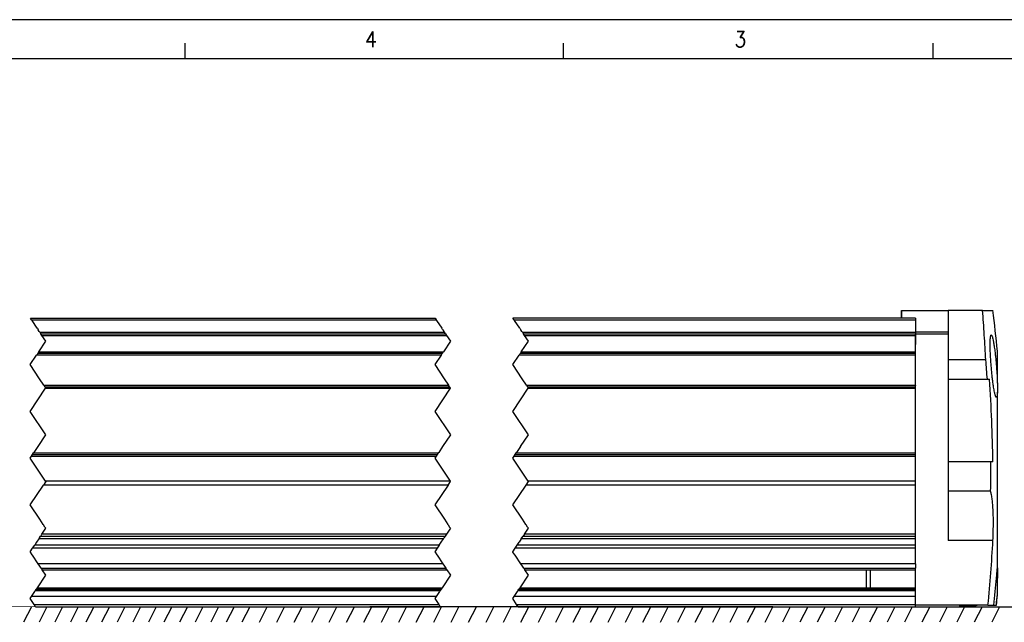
# Model space of a CAD drawing. Header units: millimetres. Extents: x -285 to 1970, y -280 to 203.
# Tile 10 of 33: x 92 to 218, y 126 to 203. Entities that reach past the tile are written whole.
import ezdxf

# ---------------------------------------------------------------- set-up
doc = ezdxf.new("R2010")
doc.units = ezdxf.units.MM
doc.linetypes.add('DOT_CENTER', pattern=[14, 12, -1, 0, -1])
doc.layers.add('1', color=7, linetype='Continuous')
doc.styles.add('CONVERTER_11', font='txt.shx', dxfattribs={"width": 0.9})

# ---------------------------------------------------------------- blocks, each defined once
blk = doc.blocks.new('Marco_a2', base_point=(304.21, -212.02))
at = {"layer": '1', "color": 2, "linetype": 'Continuous'}
for p, q in [((309.21, 202.98), (-284.79, 202.98)), ((113.44, 197.98), (113.44, 199.98)), ((161.96, 197.98), (161.96, 199.98)), ((209.38, 197.98), (209.38, 199.98))]:
    blk.add_line(p, q, dxfattribs=at)
at = {"layer": '1', "color": 7, "linetype": 'Continuous'}
blk.add_line((304.21, 197.98), (-264.79, 197.98), dxfattribs=at)
at = {"layer": '1', "color": 2, "char_height": 2, "attachment_point": 4, "line_spacing_factor": 1.20048, "style": 'CONVERTER_11'}
for s, insert in [('4', (136.49, 200.47)), ('3', (183.86, 200.47))]:
    blk.add_mtext(s, dxfattribs=dict(at, insert=insert))
blk = doc.blocks.new('Top', base_point=(304.21, -212.02))
blk.add_blockref('Marco_a2', (304.21, -212.02))
blk = doc.blocks.new('REGLA__4', base_point=(-163.4, 127.69))
at = {"color": 7, "linetype": 'Continuous'}
for p, q in [((205.3, 165.69), (211.3, 165.69)), ((205.3, 165.69), (205.3, 164.86)), ((205.3, 165.69), (205.3, 165.69)), ((205.3, 164.69), (205.3, 165.69)), ((215.7, 165.69), (211.3, 165.69)), ((211.3, 165.69), (211.3, 162.89)), ((215.7, 165.69), (217.03, 165.69)), ((93.6, 164.69), (145.48, 164.69)), ((205.3, 164.69), (155.48, 164.69)), ((205.3, 164.86), (205.3, 164.69)), ((207.1, 164.69), (205.3, 164.69)), ((207.1, 164.69), (207.1, 162.89)), ((94.93, 162.69), (146.82, 162.69)), ((156.82, 162.69), (207.1, 162.69)), ((207.1, 162.69), (211.3, 162.69)), ((207.1, 162.49), (207.1, 162.69)), ((207.1, 162.69), (207.1, 162.49)), ((207.1, 161.32), (207.1, 162.49)), ((207.1, 162.49), (207.1, 161.32)), ((211.3, 162.69), (211.3, 159.33)), ((207.1, 160.37), (207.1, 161.32)), ((207.1, 160.28), (207.1, 160.37)), ((94.54, 160.2), (146.43, 160.2)), ((156.43, 160.2), (207.1, 160.2)), ((201.3, 160.28), (207.1, 160.28)), ((207.1, 160.2), (207.1, 160.28)), ((207.1, 160.03), (207.1, 160.2)), ((207.1, 158.69), (207.1, 160)), ((216.11, 159.33), (211.3, 159.33)), ((211.3, 159.33), (211.3, 156.87)), ((207.1, 156.1), (207.1, 158.69)), ((211.3, 156.87), (216.31, 156.87)), ((211.3, 156.87), (211.3, 146.25)), ((216.31, 156.87), (216.58, 156.87)), ((95.46, 155.9), (147.35, 155.9)), ((157.35, 155.9), (207.1, 155.9)), ((207.1, 155.9), (207.1, 156.06)), ((207.1, 155.7), (207.1, 155.9)), ((207.1, 148.24), (207.1, 155.7)), ((207.1, 147.4), (207.1, 148.24)), ((93.88, 147.2), (145.76, 147.2)), ((155.76, 147.2), (207.1, 147.2)), ((207.1, 147.2), (207.1, 147.4)), ((207.1, 147.03), (207.1, 147.2)), ((207.1, 143.77), (207.1, 147)), ((216.74, 146.25), (211.3, 146.25)), ((211.3, 146.25), (211.3, 142.51)), ((217.01, 146.25), (216.74, 146.25)), ((217.6, 145.54), (217.6, 146.26)), ((217.6, 144.1), (217.6, 145.54)), ((217.6, 143.38), (217.6, 144.1)), ((147.15, 143.27), (95.26, 143.27)), ((207.1, 143.27), (157.15, 143.27)), ((207.1, 143.72), (207.1, 143.77)), ((207.1, 143.27), (207.1, 143.72)), ((207.1, 138.24), (207.1, 143.27)), ((216.73, 142.51), (211.3, 142.51)), ((211.3, 142.51), (211.3, 136.18)), ((207.1, 138.18), (207.1, 138.24)), ((207.1, 137.9), (207.1, 138.18)), ((207.1, 136.97), (207.1, 137.9)), ((146.55, 136.38), (94.66, 136.38)), ((94.89, 136.72), (146.78, 136.72)), ((94.91, 136.75), (146.8, 136.75)), ((146.95, 136.97), (95.06, 136.97)), ((207.1, 136.38), (156.55, 136.38)), ((156.78, 136.72), (207.1, 136.72)), ((156.8, 136.75), (207.1, 136.75)), ((207.1, 136.97), (156.95, 136.97)), ((207.1, 136.75), (207.1, 136.97)), ((207.1, 136.72), (207.1, 136.75)), ((207.1, 136.5), (207.1, 136.72)), ((207.1, 136.38), (207.1, 136.5)), ((207.1, 135.96), (207.1, 136.38)), ((145.77, 135.2), (93.88, 135.2)), ((146.03, 135.59), (94.14, 135.59)), ((207.1, 135.2), (155.77, 135.2)), ((207.1, 135.59), (156.03, 135.59)), ((207.1, 135.59), (207.1, 135.96)), ((207.1, 135.2), (207.1, 135.59)), ((207.1, 133.2), (207.1, 135.2)), ((146.48, 133.2), (94.59, 133.2)), ((207.1, 133.2), (156.48, 133.2)), ((207.1, 133.2), (207.1, 132.62)), ((207.1, 132.42), (207.1, 132.62)), ((95.11, 132.42), (147, 132.42)), ((157, 132.42), (201.3, 132.42)), ((201.3, 132.42), (207.1, 132.42)), ((207.1, 130.12), (207.1, 132.42)), ((217.6, 129.3), (217.6, 131.33)), ((94.49, 130.12), (146.38, 130.12)), ((156.38, 130.12), (201.3, 130.12)), ((201.3, 130.12), (207.1, 130.12)), ((207.1, 129.92), (207.1, 130.12)), ((145.63, 128.99), (93.74, 128.99)), ((146.11, 129.71), (94.22, 129.71)), ((207.1, 128.99), (155.63, 128.99)), ((207.1, 129.71), (156.11, 129.71)), ((207.1, 129.71), (207.1, 129.92)), ((207.1, 128.99), (207.1, 129.71)), ((207.1, 127.99), (207.1, 128.99)), ((94.06, 127.99), (145.95, 127.99)), ((94.26, 127.69), (146.15, 127.69)), ((155.95, 127.99), (207.1, 127.99)), ((156.15, 127.69), (207.1, 127.69)), ((207.1, 127.89), (207.1, 127.99)), ((212.8, 127.89), (207.1, 127.89)), ((207.1, 127.69), (207.1, 127.89)), ((216.39, 127.89), (212.8, 127.89)), ((214.5, 127.76), (212.8, 127.76)), ((216.39, 127.89), (217.17, 127.89)), ((217.17, 127.89), (217.46, 127.89)), ((217.46, 127.89), (217.48, 127.89))]:
    blk.add_line(p, q, dxfattribs=at)
at = {"color": 2, "linetype": 'DOT_CENTER'}
for p, q in [((93.73, 164.49), (93.6, 164.69)), ((93.78, 164.42), (93.73, 164.49)), ((93.8, 164.39), (93.78, 164.42)), ((94.45, 163.41), (93.8, 164.39)), ((145.48, 164.69), (145.62, 164.49)), ((145.62, 164.49), (145.66, 164.42)), ((145.66, 164.42), (145.68, 164.39)), ((145.68, 164.39), (146.34, 163.41)), ((155.62, 164.49), (155.48, 164.69)), ((155.66, 164.42), (155.62, 164.49)), ((155.68, 164.39), (155.66, 164.42)), ((156.34, 163.41), (155.68, 164.39)), ((94.45, 163.41), (94.57, 163.24)), ((94.6, 163.19), (94.57, 163.24)), ((94.73, 162.99), (94.6, 163.19)), ((94.73, 162.99), (94.75, 162.96)), ((94.75, 162.96), (94.8, 162.89)), ((94.8, 162.89), (94.93, 162.69)), ((146.46, 163.24), (146.34, 163.41)), ((146.46, 163.24), (146.49, 163.19)), ((146.49, 163.19), (146.62, 162.99)), ((146.64, 162.96), (146.62, 162.99)), ((146.68, 162.89), (146.64, 162.96)), ((146.82, 162.69), (146.68, 162.89)), ((156.34, 163.41), (156.46, 163.24)), ((156.49, 163.19), (156.46, 163.24)), ((156.62, 162.99), (156.49, 163.19)), ((156.62, 162.99), (156.64, 162.96)), ((156.64, 162.96), (156.68, 162.89)), ((156.68, 162.89), (156.82, 162.69)), ((94.66, 160.37), (95.57, 161.74)), ((95.06, 162.49), (94.93, 162.69)), ((95.57, 161.74), (95.06, 162.49)), ((147.46, 161.74), (146.55, 160.37)), ((146.82, 162.69), (146.95, 162.49)), ((146.95, 162.49), (147.46, 161.74)), ((156.55, 160.37), (157.46, 161.74)), ((156.95, 162.49), (156.82, 162.69)), ((157.46, 161.74), (156.95, 162.49)), ((94.66, 160.37), (94.54, 160.2)), ((146.43, 160.2), (146.55, 160.37)), ((156.55, 160.37), (156.43, 160.2)), ((93.57, 158.74), (94.37, 159.94)), ((94.37, 159.94), (94.41, 160)), ((94.53, 160.17), (94.41, 160)), ((94.54, 160.2), (94.53, 160.17)), ((146.26, 159.94), (145.46, 158.74)), ((146.3, 160), (146.26, 159.94)), ((146.3, 160), (146.41, 160.17)), ((146.41, 160.17), (146.43, 160.2)), ((155.46, 158.74), (156.26, 159.94)), ((156.26, 159.94), (156.3, 160)), ((156.3, 160), (156.41, 160.17)), ((156.43, 160.2), (156.41, 160.17)), ((94.78, 156.93), (93.57, 158.74)), ((145.46, 158.74), (146.66, 156.93)), ((156.66, 156.93), (155.46, 158.74)), ((95.33, 156.1), (94.78, 156.93)), ((146.66, 156.93), (147.22, 156.1)), ((157.22, 156.1), (156.66, 156.93)), ((93.57, 152.74), (95.54, 155.7)), ((95.33, 156.1), (95.46, 155.9)), ((95.57, 155.74), (95.46, 155.9)), ((95.54, 155.7), (95.57, 155.74)), ((147.43, 155.7), (145.46, 152.74)), ((147.35, 155.9), (147.22, 156.1)), ((147.35, 155.9), (147.46, 155.74)), ((147.46, 155.74), (147.43, 155.7)), ((155.46, 152.74), (157.43, 155.7)), ((157.22, 156.1), (157.35, 155.9)), ((157.46, 155.74), (157.35, 155.9)), ((157.43, 155.7), (157.46, 155.74)), ((95.57, 149.74), (93.57, 152.74)), ((145.46, 152.74), (147.46, 149.74)), ((157.46, 149.74), (155.46, 152.74)), ((94.57, 148.24), (95.57, 149.74)), ((147.46, 149.74), (146.46, 148.24)), ((156.46, 148.24), (157.46, 149.74)), ((94.06, 147.48), (94.57, 148.24)), ((146.46, 148.24), (145.95, 147.48)), ((156.46, 148.24), (155.95, 147.48)), ((93.57, 146.74), (93.74, 147)), ((94.24, 145.73), (93.57, 146.74)), ((93.74, 147), (93.88, 147.2)), ((93.88, 147.2), (94.01, 147.4)), ((94.01, 147.4), (94.06, 147.48)), ((145.63, 147), (145.46, 146.74)), ((145.46, 146.74), (146.13, 145.73)), ((145.76, 147.2), (145.63, 147)), ((145.9, 147.4), (145.76, 147.2)), ((145.95, 147.48), (145.9, 147.4)), ((155.46, 146.74), (155.63, 147)), ((156.13, 145.73), (155.46, 146.74)), ((155.63, 147), (155.76, 147.2)), ((155.76, 147.2), (155.9, 147.4)), ((155.9, 147.4), (155.95, 147.48)), ((95.54, 143.77), (94.24, 145.73)), ((146.13, 145.73), (147.43, 143.77)), ((157.43, 143.77), (156.13, 145.73)), ((93.57, 140.74), (95.26, 143.27)), ((95.57, 143.74), (95.26, 143.27)), ((95.54, 143.77), (95.57, 143.74)), ((147.15, 143.27), (145.46, 140.74)), ((147.15, 143.27), (147.46, 143.74)), ((147.46, 143.74), (147.43, 143.77)), ((155.46, 140.74), (157.15, 143.27)), ((157.15, 143.27), (157.46, 143.74)), ((157.46, 143.74), (157.43, 143.77)), ((94.79, 138.9), (93.57, 140.74)), ((145.46, 140.74), (146.68, 138.9)), ((156.68, 138.9), (155.46, 140.74)), ((95.23, 138.24), (94.79, 138.9)), ((146.68, 138.9), (147.12, 138.24)), ((157.12, 138.24), (156.68, 138.9)), ((95.06, 136.97), (95.57, 137.74)), ((95.27, 138.18), (95.23, 138.24)), ((95.46, 137.9), (95.27, 138.18)), ((95.57, 137.74), (95.46, 137.9)), ((147.46, 137.74), (146.95, 136.97)), ((147.12, 138.24), (147.16, 138.18)), ((147.16, 138.18), (147.34, 137.9)), ((147.34, 137.9), (147.46, 137.74)), ((156.95, 136.97), (157.46, 137.74)), ((157.16, 138.18), (157.12, 138.24)), ((157.34, 137.9), (157.16, 138.18)), ((157.46, 137.74), (157.34, 137.9)), ((94.66, 136.38), (94.39, 135.96)), ((94.74, 136.5), (94.66, 136.38)), ((94.74, 136.5), (94.89, 136.72)), ((94.89, 136.72), (94.91, 136.75)), ((94.91, 136.75), (95.06, 136.97)), ((146.27, 135.96), (146.55, 136.38)), ((146.55, 136.38), (146.63, 136.5)), ((146.78, 136.72), (146.63, 136.5)), ((146.8, 136.75), (146.78, 136.72)), ((146.95, 136.97), (146.8, 136.75)), ((156.55, 136.38), (156.27, 135.96)), ((156.55, 136.38), (156.63, 136.5)), ((156.63, 136.5), (156.78, 136.72)), ((156.8, 136.75), (156.78, 136.72)), ((156.95, 136.97), (156.8, 136.75)), ((93.57, 134.74), (93.88, 135.2)), ((93.88, 135.2), (94.14, 135.59)), ((94.39, 135.96), (94.14, 135.59)), ((145.77, 135.2), (145.46, 134.74)), ((146.03, 135.59), (145.77, 135.2)), ((146.03, 135.59), (146.27, 135.96)), ((155.46, 134.74), (155.77, 135.2)), ((155.77, 135.2), (156.03, 135.59)), ((156.03, 135.59), (156.27, 135.96)), ((93.6, 134.69), (93.57, 134.74)), ((93.84, 134.32), (93.6, 134.69)), ((93.86, 134.29), (93.84, 134.32)), ((94.59, 133.2), (93.86, 134.29)), ((145.46, 134.74), (145.48, 134.69)), ((145.48, 134.69), (145.73, 134.32)), ((145.73, 134.32), (145.75, 134.29)), ((145.75, 134.29), (146.48, 133.2)), ((155.48, 134.69), (155.46, 134.74)), ((155.73, 134.32), (155.48, 134.69)), ((155.75, 134.29), (155.73, 134.32)), ((156.48, 133.2), (155.75, 134.29)), ((94.8, 132.9), (94.59, 133.2)), ((94.98, 132.62), (94.8, 132.9)), ((94.98, 132.62), (95.11, 132.42)), ((146.48, 133.2), (146.68, 132.9)), ((146.68, 132.9), (146.87, 132.62)), ((147, 132.42), (146.87, 132.62)), ((156.68, 132.9), (156.48, 133.2)), ((156.87, 132.62), (156.68, 132.9)), ((156.87, 132.62), (157, 132.42)), ((94.49, 130.12), (95.57, 131.74)), ((95.57, 131.74), (95.11, 132.42)), ((147.46, 131.74), (146.38, 130.12)), ((147, 132.42), (147.46, 131.74)), ((156.38, 130.12), (157.46, 131.74)), ((157.46, 131.74), (157, 132.42)), ((94.36, 129.92), (94.49, 130.12)), ((146.38, 130.12), (146.25, 129.92)), ((156.38, 130.12), (156.25, 129.92)), ((93.57, 128.74), (93.74, 128.99)), ((93.74, 128.99), (94.18, 129.65)), ((94.18, 129.65), (94.22, 129.71)), ((94.22, 129.71), (94.36, 129.92)), ((145.63, 128.99), (145.46, 128.74)), ((146.06, 129.65), (145.63, 128.99)), ((146.11, 129.71), (146.06, 129.65)), ((146.25, 129.92), (146.11, 129.71)), ((155.46, 128.74), (155.63, 128.99)), ((155.63, 128.99), (156.06, 129.65)), ((156.06, 129.65), (156.11, 129.71)), ((156.11, 129.71), (156.25, 129.92)), ((94.06, 127.99), (93.57, 128.74)), ((94.26, 127.69), (94.06, 127.99)), ((145.46, 128.74), (145.95, 127.99)), ((145.95, 127.99), (146.15, 127.69)), ((155.95, 127.99), (155.46, 128.74)), ((156.15, 127.69), (155.95, 127.99))]:
    blk.add_line(p, q, dxfattribs=at)
at = {"color": 3, "linetype": 'Continuous'}
for p, q in [((93.73, 164.49), (145.62, 164.49)), ((155.62, 164.49), (207.1, 164.49)), ((94.8, 162.89), (146.68, 162.89)), ((156.68, 162.89), (207.1, 162.89)), ((211.3, 162.89), (207.1, 162.89)), ((95.06, 162.49), (146.95, 162.49)), ((156.95, 162.49), (207.1, 162.49)), ((94.66, 160.37), (146.55, 160.37)), ((156.55, 160.37), (207.1, 160.37)), ((94.41, 160), (146.3, 160)), ((156.3, 160), (207.1, 160)), ((95.33, 156.1), (147.22, 156.1)), ((95.54, 155.7), (147.43, 155.7)), ((157.22, 156.1), (207.1, 156.1)), ((157.43, 155.7), (207.1, 155.7)), ((93.74, 147), (145.63, 147)), ((94.01, 147.4), (145.9, 147.4)), ((155.63, 147), (207.1, 147)), ((155.9, 147.4), (207.1, 147.4)), ((147.43, 143.77), (95.54, 143.77)), ((207.1, 143.77), (157.43, 143.77)), ((217.03, 136.18), (211.3, 136.18)), ((94.98, 132.62), (146.87, 132.62)), ((156.87, 132.62), (207.1, 132.62)), ((217.48, 131.33), (217.6, 131.33)), ((94.36, 129.92), (146.25, 129.92)), ((156.25, 129.92), (207.1, 129.92))]:
    blk.add_line(p, q, dxfattribs=at)
at = {"color": 7, "linetype": 'Continuous'}
for centre, radius, start, end in [((50.33, 144.81), 168, 5.345, 7.1419), ((50.33, 144.81), 166.42, 4.155, 5.0073), ((50.33, 144.81), 166.69, 0.4953, 4.1482), ((50.33, 144.81), 166.42, 359.2074, 0.4961), ((50.33, 144.81), 166.92, 354.1846, 357.0376), ((50.33, 144.81), 167.69, 354.2115, 355.3913), ((50.33, 144.81), 167.99, 354.2216, 354.7048), ((50.33, 144.81), 168, 354.2221, 354.655), ((214.5, 128.76), 1, 270, 300.1722)]:
    blk.add_arc(centre, radius, start, end, dxfattribs=at)
for points, knots in [([(216.11, 159.33), (216.08, 159.87), (216.02, 160.94), (215.92, 162.54), (215.82, 164.12), (215.74, 165.17), (215.7, 165.69)], [0, 0, 0, 0, 1.612845, 3.212892, 4.802142, 6.375539, 6.375539, 6.375539, 6.375539]), ([(207.1, 162.89), (207.1, 162.88), (207.1, 162.86), (207.1, 162.82), (207.1, 162.78), (207.1, 162.75), (207.1, 162.73), (207.1, 162.71), (207.1, 162.7), (207.1, 162.7), (207.1, 162.69)], [0, 0, 0, 0, 0.0390169, 0.0765367, 0.1169791, 0.1414214, 0.170252, 0.1847759, 0.196151, 0.2, 0.2, 0.2, 0.2]), ([(211.3, 162.89), (211.3, 162.88), (211.3, 162.86), (211.3, 162.82), (211.3, 162.78), (211.3, 162.75), (211.3, 162.73), (211.3, 162.71), (211.3, 162.7), (211.3, 162.7), (211.3, 162.69)], [0, 0, 0, 0, 0.0390169, 0.0765367, 0.1169791, 0.1414214, 0.170252, 0.1847759, 0.196151, 0.2, 0.2, 0.2, 0.2]), ([(217.47, 154.54), (217.46, 154.54), (217.43, 154.55), (217.4, 154.62), (217.36, 154.7), (217.32, 154.83), (217.28, 154.99), (217.23, 155.23), (217.17, 155.52), (217.12, 155.84), (217.07, 156.14), (217.03, 156.4), (216.99, 156.77), (216.93, 157.25), (216.87, 157.88), (216.81, 158.52), (216.76, 159.17), (216.72, 159.8), (216.69, 160.34), (216.68, 160.78), (216.67, 161.1), (216.67, 161.36), (216.67, 161.57), (216.68, 161.73), (216.68, 161.9), (216.7, 162.11), (216.72, 162.32), (216.75, 162.45), (216.77, 162.52), (216.8, 162.53), (216.81, 162.54)], [0, 0, 0, 0, 0.030067, 0.092209, 0.208783, 0.317701, 0.483225, 0.718458, 1.041711, 1.371561, 1.685452, 1.960718, 2.174637, 2.779078, 3.415371, 4.070773, 4.727437, 5.36414, 5.968105, 6.349206, 6.669542, 6.932159, 7.140077, 7.296286, 7.403745, 7.665378, 7.915764, 8.030091, 8.089209, 8.117825, 8.117825, 8.117825, 8.117825]), ([(216.81, 162.54), (216.82, 162.53), (216.85, 162.52), (216.89, 162.46), (216.94, 162.34), (216.99, 162.14), (217.04, 161.94), (217.08, 161.75), (217.1, 161.6), (217.14, 161.39), (217.18, 161.13), (217.23, 160.8), (217.29, 160.37), (217.35, 159.83), (217.42, 159.2), (217.47, 158.58), (217.52, 157.97), (217.56, 157.41), (217.58, 156.87), (217.59, 156.51), (217.6, 156.34)], [0, 0, 0, 0, 0.030042, 0.091991, 0.208159, 0.424552, 0.71579, 0.82363, 0.981216, 1.191516, 1.457528, 1.782284, 2.168838, 2.773941, 3.411069, 4.06746, 4.65173, 5.223384, 5.770673, 6.28175, 6.28175, 6.28175, 6.28175]), ([(217.6, 156.34), (217.6, 156.84), (217.6, 157.86), (217.6, 159.05), (217.6, 159.92), (217.6, 160.28), (217.6, 160.46)], [0, 0, 0, 0, 1.50034, 3.047712, 3.581186, 4.114661, 4.114661, 4.114661, 4.114661]), ([(201.3, 160.28), (201.29, 160.27), (201.28, 160.26), (201.26, 160.24), (201.24, 160.23), (201.23, 160.21), (201.22, 160.2), (201.21, 160.2), (201.21, 160.2)], [0, 0, 0, 0, 0.0286054, 0.0570484, 0.0815213, 0.107068, 0.1157454, 0.1255895, 0.1255895, 0.1255895, 0.1255895]), ([(201.3, 160.28), (201.3, 160.28), (201.3, 160.26), (201.3, 160.23), (201.3, 160.21), (201.3, 160.2)], [0, 0, 0, 0, 0.01413409, 0.04101734, 0.08549661, 0.08549661, 0.08549661, 0.08549661]), ([(207.1, 160), (207.1, 160), (207.1, 160.01), (207.1, 160.03), (207.1, 160.03)], [0, 0, 0, 0, 0.01825242, 0.0363958, 0.0363958, 0.0363958, 0.0363958]), ([(207.1, 156.1), (207.1, 156.09), (207.1, 156.09), (207.1, 156.08), (207.1, 156.07), (207.1, 156.06), (207.1, 156.06)], [0, 0, 0, 0, 0.00914612, 0.01827311, 0.02736186, 0.03639336, 0.03639336, 0.03639336, 0.03639336]), ([(217.6, 156.34), (217.6, 156.24), (217.6, 156.04), (217.6, 155.75), (217.6, 155.48), (217.6, 155.31), (217.6, 155.22)], [0, 0, 0, 0, 0.293227, 0.615131, 0.86102, 1.120506, 1.120506, 1.120506, 1.120506]), ([(217.6, 155.22), (217.6, 155.14), (217.59, 155.01), (217.57, 154.84), (217.55, 154.71), (217.54, 154.6), (217.49, 154.55), (217.47, 154.54)], [0, 0, 0, 0, 0.2390472, 0.4055193, 0.5135173, 0.637326, 0.7124459, 0.7124459, 0.7124459, 0.7124459]), ([(217.6, 146.26), (217.6, 147.86), (217.6, 150.84), (217.6, 153.83), (217.6, 155.22)], [0, 0, 0, 0, 4.775798, 8.95746, 8.95746, 8.95746, 8.95746]), ([(207.1, 147), (207.1, 147), (207.1, 147.01), (207.1, 147.03), (207.1, 147.03)], [0, 0, 0, 0, 0.01820402, 0.03640018, 0.03640018, 0.03640018, 0.03640018]), ([(217.6, 132.69), (217.6, 134.28), (217.6, 137.84), (217.6, 141.41), (217.6, 143.38)], [0, 0, 0, 0, 4.774643, 10.689434, 10.689434, 10.689434, 10.689434]), ([(217.03, 136.18), (217.05, 136.55), (217.07, 137.2), (217.09, 138.2), (217.09, 139.08), (217.06, 139.97), (217.01, 140.72), (216.94, 141.42), (216.86, 141.99), (216.77, 142.34), (216.73, 142.51)], [0, 0, 0, 0, 1.109011, 1.95159, 2.991122, 3.746937, 4.63639, 5.248609, 5.854436, 6.350168, 6.350168, 6.350168, 6.350168]), ([(217.48, 131.33), (217.49, 131.44), (217.51, 131.67), (217.54, 132), (217.57, 132.35), (217.59, 132.57), (217.6, 132.69)], [0, 0, 0, 0, 0.320061, 0.689926, 1.003424, 1.360159, 1.360159, 1.360159, 1.360159]), ([(217.6, 132.69), (217.6, 132.47), (217.6, 132.01), (217.6, 131.56), (217.6, 131.33)], [0, 0, 0, 0, 0.666949, 1.355034, 1.355034, 1.355034, 1.355034]), ([(200.8, 130.12), (200.8, 130.14), (200.8, 130.17), (200.8, 130.26), (200.8, 130.38), (200.8, 130.53), (200.8, 130.67), (200.8, 130.82), (200.8, 131.02), (200.8, 131.26), (200.8, 131.5), (200.8, 131.7), (200.8, 131.89), (200.8, 132.08), (200.8, 132.26), (200.8, 132.36), (200.8, 132.4), (200.8, 132.42)], [0, 0, 0, 0, 0.048875, 0.095771, 0.263782, 0.425069, 0.54715, 0.673356, 0.873488, 1.137419, 1.401346, 1.60147, 1.727668, 1.978384, 2.178991, 2.24979, 2.3, 2.3, 2.3, 2.3]), ([(201.3, 132.42), (201.3, 132.32), (201.3, 132.15), (201.3, 131.85), (201.3, 131.57), (201.3, 131.26), (201.3, 130.97), (201.3, 130.67), (201.3, 130.39), (201.3, 130.21), (201.3, 130.12)], [0, 0, 0, 0, 0.294862, 0.533147, 0.88371, 1.145892, 1.458025, 1.760758, 2.044409, 2.3, 2.3, 2.3, 2.3]), ([(217.6, 129.16), (217.6, 129.18), (217.6, 129.23), (217.6, 129.28), (217.6, 129.3)], [0, 0, 0, 0, 0.0611601, 0.1466607, 0.1466607, 0.1466607, 0.1466607]), ([(212.8, 127.76), (212.8, 127.76), (212.8, 127.78), (212.8, 127.8), (212.8, 127.84), (212.8, 127.87), (212.8, 127.89)], [0, 0, 0, 0, 0.0155407, 0.0340358, 0.0764271, 0.1354813, 0.1354813, 0.1354813, 0.1354813])]:
    blk.add_open_spline(points, degree=3, knots=knots, dxfattribs=at)
at = {"color": 3, "linetype": 'Continuous'}
blk.add_open_spline([(214.5, 127.76), (214.5, 127.78), (214.5, 127.82), (214.5, 127.87), (214.5, 127.89)], degree=3, knots=[0, 0, 0, 0, 0.0567225, 0.1354813, 0.1354813, 0.1354813, 0.1354813], dxfattribs=at)
blk = doc.blocks.new('Regla_G2_cm1340__6', base_point=(-163.4, 127.69))
blk.add_blockref('REGLA__4', (-163.4, 127.69))
blk = doc.blocks.new('E', base_point=(17, 145.236))
at = {"layer": '1', "color": 2, "linetype": 'Continuous'}
for p, q in [((93.718, 127.695), (92.718, 125.695)), ((95.718, 127.695), (94.718, 125.695)), ((97.718, 127.695), (96.718, 125.695)), ((99.718, 127.695), (98.718, 125.695)), ((101.718, 127.695), (100.718, 125.695)), ((103.718, 127.695), (102.718, 125.695)), ((105.718, 127.695), (104.718, 125.695)), ((107.718, 127.695), (106.718, 125.695)), ((109.718, 127.695), (108.718, 125.695)), ((111.718, 127.695), (110.718, 125.695)), ((113.718, 127.695), (112.718, 125.695)), ((115.718, 127.695), (114.718, 125.695)), ((117.718, 127.695), (116.718, 125.695)), ((119.718, 127.695), (118.718, 125.695)), ((121.718, 127.695), (120.718, 125.695)), ((122.954, 125.695), (123.954, 127.695)), ((125.19, 125.695), (126.19, 127.695)), ((127.426, 125.695), (128.426, 127.695)), ((129.662, 125.695), (130.662, 127.695)), ((131.898, 125.695), (132.898, 127.695)), ((134.134, 125.695), (135.134, 127.695)), ((136.37, 125.695), (137.37, 127.695)), ((188.8, 127.695), (137.1, 127.695)), ((138.607, 125.695), (139.607, 127.695)), ((140.843, 125.695), (141.843, 127.695)), ((143.079, 125.695), (144.079, 127.695)), ((145.315, 125.695), (146.315, 127.695)), ((147.551, 125.695), (148.551, 127.695)), ((149.787, 125.695), (150.787, 127.695)), ((152.023, 125.695), (153.023, 127.695)), ((154.259, 125.695), (155.259, 127.695)), ((156.495, 125.695), (157.495, 127.695)), ((158.731, 125.695), (159.731, 127.695)), ((160.967, 125.695), (161.967, 127.695)), ((163.203, 125.695), (164.203, 127.695)), ((165.439, 125.695), (166.439, 127.695)), ((167.675, 125.695), (168.675, 127.695)), ((169.912, 125.695), (170.912, 127.695)), ((172.148, 125.695), (173.148, 127.695)), ((174.384, 125.695), (175.384, 127.695)), ((176.62, 125.695), (177.62, 127.695)), ((178.856, 125.695), (179.856, 127.695)), ((181.092, 125.695), (182.092, 127.695)), ((183.328, 125.695), (184.328, 127.695)), ((185.564, 125.695), (186.564, 127.695)), ((187.8, 125.695), (188.8, 127.695)), ((188.8, 127.695), (240.23, 127.695)), ((191.036, 127.695), (190.036, 125.695)), ((193.272, 127.695), (192.272, 125.695)), ((195.508, 127.695), (194.508, 125.695)), ((197.744, 127.695), (196.744, 125.695)), ((199.98, 127.695), (198.98, 125.695)), ((202.216, 127.695), (201.216, 125.695)), ((204.453, 127.695), (203.453, 125.695)), ((206.689, 127.695), (205.689, 125.695)), ((208.925, 127.695), (207.925, 125.695)), ((211.161, 127.695), (210.161, 125.695)), ((213.397, 127.695), (212.397, 125.695)), ((215.633, 127.695), (214.633, 125.695)), ((217.869, 127.695), (216.869, 125.695))]:
    blk.add_line(p, q, dxfattribs=at)
at = {"layer": '1', "color": 2, "linetype": 'Continuous', "const_width": 0.1}
blk.add_lwpolyline([(-194.216, 127.695), (128.218, 127.695)], dxfattribs=at)
blk.add_blockref('Regla_G2_cm1340__6', (-163.401, 127.695))

msp = doc.modelspace()

# ---------------------------------------------------------------- block references
for name, p in [('Top', (304.21, -212.02)), ('E', (17, 145.24))]:
    msp.add_blockref(name, p)

doc.saveas('drawing.dxf')
